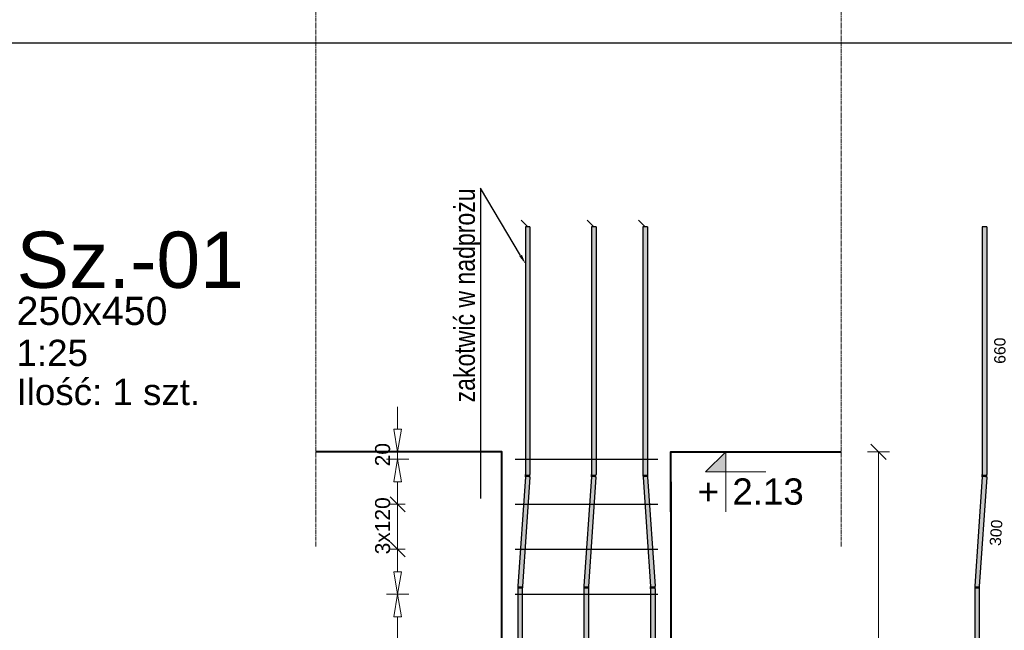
# Model space of a CAD drawing. Extents: x 3922 to 466978, y -142912 to 64503.
# Tile 4 of 62: x 372132 to 374754, y -124988 to -123360. Entities that reach past the tile are written whole.
import ezdxf
from ezdxf import colors
from ezdxf.entities.mleader import LeaderData, LeaderLine
from ezdxf.enums import TextEntityAlignment as Align
from ezdxf.math import Vec2, Vec3

# ---------------------------------------------------------------- set-up
doc = ezdxf.new("R2010")
doc.units = 0
doc.header["$LTSCALE"] = 10
doc.header["$MEASUREMENT"] = 0
doc.linetypes.add('HIDDEN', pattern=[0.375, 0.25, -0.125])
for name, color, linetype, lineweight in [('P-Linia3', 6, 'Continuous', 60), ('P-Opis', 1, 'Continuous', 18), ('P-Przerywana', 13, 'HIDDEN', 9), ('P-Wymiar', 254, 'Continuous', 9), ('RCAD_deskowanie', 3, 'Continuous', 40)]:
    doc.layers.add(name, color=color, linetype=linetype, lineweight=lineweight)
for name, color, linetype in [('RCAD_kształt pręta', 7, 'Continuous'), ('RCAD_opis rozkładu', 7, 'Continuous'), ('RCAD_pręt wyrzucony', 130, 'Continuous'), ('RCAD_rozkład pręta', 7, 'Continuous'), ('RCAD_symbole graficzne', 7, 'Continuous')]:
    doc.layers.add(name, color=color, linetype=linetype)
doc.styles.add('_Fd Opis', font='arial.ttf')
doc.styles.add('ROMANS', font='arial.ttf', dxfattribs={"width": 0.7})
doc.styles.add('style1', font='arial.ttf')
doc.dimstyles.new('A25', dxfattribs={"dimscale": 27, "dimtxt": 1.75, "dimasz": 0.06, "dimexe": 0, "dimexo": 0, "dimgap": 1, "dimtad": 1, "dimdec": 4, "dimrnd": 0.1, "dimdsep": 46, "dimtxsty": 'ROMANS', "dimblk": '[[[[[[[[', "dimcen": 2, "dimdle": 2, "dimse1": 1, "dimse2": 1, "dimclrd": 256, "dimclrt": 1, "dimadec": 0, "dimazin": 0, "dimtfac": 1, "dimtdec": 4, "dimtix": 1, "dimtmove": 2, "dimatfit": 3, "dimldrblk": '[[[[[[[[', "dimfxl": 0, "dimtvp": 0.6, "dimtolj": 1, "dimlwd": -1, "dimarcsym": 0})

# ---------------------------------------------------------------- blocks, each defined once
blk = doc.blocks.new('[[[[[[[[')
at = {"layer": 'P-Wymiar'}
for p, q in [((0, 18), (0, -18)), ((-12.7, -12.7), (12.7, 12.7)), ((0, 0), (-4.6, 0))]:
    blk.add_line(p, q, dxfattribs=at)
blk = doc.blocks.new('*D370')
at = {"layer": 'Defpoints', "color": 0, "transparency": 16777216}
for p in [(374095.5, -124512), (374418.9, -126842), (374418.9, -126842)]:
    blk.add_point(p, dxfattribs=at)
at = {"layer": 'P-Wymiar', "transparency": 16777216}
blk.add_line((374418.9, -124513.6), (374418.9, -126840.4), dxfattribs=at)
at = {"layer": 'P-Wymiar', "transparency": 16777216, "xscale": 1.62, "yscale": 1.62, "zscale": 1.62}
for p, rotation in [((374418.9, -124512), 90), ((374418.9, -126842), 270)]:
    blk.add_blockref('[[[[[[[[', p, dxfattribs=dict(at, rotation=rotation))
at = {"layer": 'P-Wymiar', "color": 1, "transparency": 16777216, "insert": (374367.7, -125677), "char_height": 47.25, "attachment_point": 5, "rotation": 90, "style": 'ROMANS'}
blk.add_mtext('\\A1;2330', dxfattribs=at)

msp = doc.modelspace()

# ---------------------------------------------------------------- hatches: boundary and pattern name
at = {"layer": 'RCAD_kształt pręta'}
for points in [[(373478.72808, -123911.97622), (373490.72808, -123911.97622), (373490.72808, -124573.08136), (373478.72808, -124573.08136)], [(373654.73944, -123911.97622), (373666.73944, -123911.97622), (373666.73944, -124573.08136), (373654.73944, -124573.08136)], [(373791.78764, -123911.97622), (373803.78764, -123911.97622), (373803.78764, -124573.08136), (373791.78764, -124573.08136)], [(373478.52001, -124579.19763), (373490.49227, -124580.01314), (373470.65187, -124871.28657), (373458.67961, -124870.47107)], [(373654.53137, -124579.19763), (373666.50363, -124580.01314), (373646.66323, -124871.28657), (373634.69097, -124870.47107)], [(373792.02345, -124580.01314), (373803.99571, -124579.19763), (373823.8361, -124870.47107), (373811.86385, -124871.28657)], [(373458.4438, -124877.40284), (373470.4438, -124877.40284), (373470.4438, -126840.67669), (373458.4438, -126840.67669)], [(373634.45516, -124877.40284), (373646.45516, -124877.40284), (373646.45516, -126840.67669), (373634.45516, -126840.67669)], [(373812.07191, -124877.40284), (373824.07191, -124877.40284), (373824.07191, -126840.67669), (373812.07191, -126840.67669)]]:
    msp.add_hatch(color=4, dxfattribs=at).paths.add_polyline_path(points, flags=0)
h = msp.add_hatch(color=4, dxfattribs=at)
edge = h.paths.add_edge_path(flags=0)
edge.add_line((373490.49227, -124580.01314), (373478.52001, -124579.19763))
edge.add_arc((373388.72808, -124573.08136), 90, -3.89674277, 0)
edge.add_line((373478.72808, -124573.08136), (373490.72808, -124573.08136))
edge.add_arc((373388.72808, -124573.08136), 102, 356.10325723, 360, ccw=False)
h = msp.add_hatch(color=4, dxfattribs=at)
edge = h.paths.add_edge_path(flags=0)
edge.add_line((373666.50363, -124580.01314), (373654.53137, -124579.19763))
edge.add_arc((373564.73944, -124573.08136), 90, -3.89674277, 0)
edge.add_line((373654.73944, -124573.08136), (373666.73944, -124573.08136))
edge.add_arc((373564.73944, -124573.08136), 102, 356.10325723, 360, ccw=False)
h = msp.add_hatch(color=4, dxfattribs=at)
edge = h.paths.add_edge_path(flags=0)
edge.add_line((373791.78764, -124573.08136), (373803.78764, -124573.08136))
edge.add_arc((373893.78764, -124573.08136), 90, 180, 183.89674277)
edge.add_line((373803.99571, -124579.19763), (373792.02345, -124580.01314))
edge.add_arc((373893.78764, -124573.08136), 102, 540, 543.89674277, ccw=False)
h = msp.add_hatch(color=4, dxfattribs=at)
edge = h.paths.add_edge_path(flags=0)
edge.add_line((373458.67961, -124870.47107), (373470.65187, -124871.28657))
edge.add_arc((373560.4438, -124877.40284), 90, 176.10325723, 180)
edge.add_line((373470.4438, -124877.40284), (373458.4438, -124877.40284))
edge.add_arc((373560.4438, -124877.40284), 102, 536.10325723, 540, ccw=False)
h = msp.add_hatch(color=4, dxfattribs=at)
edge = h.paths.add_edge_path(flags=0)
edge.add_line((373634.69097, -124870.47107), (373646.66323, -124871.28657))
edge.add_arc((373736.45516, -124877.40284), 90, 176.10325723, 180)
edge.add_line((373646.45516, -124877.40284), (373634.45516, -124877.40284))
edge.add_arc((373736.45516, -124877.40284), 102, 536.10325723, 540, ccw=False)
h = msp.add_hatch(color=4, dxfattribs=at)
edge = h.paths.add_edge_path(flags=0)
edge.add_line((373824.07191, -124877.40284), (373812.07191, -124877.40284))
edge.add_arc((373722.07191, -124877.40284), 90, 0, 3.89674277)
edge.add_line((373811.86385, -124871.28657), (373823.8361, -124870.47107))
edge.add_arc((373722.07191, -124877.40284), 102, 360, 363.89674277, ccw=False)
at = {"layer": 'RCAD_pręt wyrzucony'}
for points in [[(374695.55724, -123911.97622), (374707.55724, -123911.97622), (374707.55724, -124573.08136), (374695.55724, -124573.08136)], [(374695.34918, -124579.19763), (374707.32143, -124580.01314), (374687.48104, -124871.28657), (374675.50878, -124870.47107)], [(374675.27297, -124877.40284), (374687.27297, -124877.40284), (374687.27297, -126840.67669), (374675.27297, -126840.67669)]]:
    msp.add_hatch(color=4, dxfattribs=at).paths.add_polyline_path(points, flags=0)
h = msp.add_hatch(color=4, dxfattribs=at)
edge = h.paths.add_edge_path(flags=0)
edge.add_line((374707.32143, -124580.01314), (374695.34918, -124579.19763))
edge.add_arc((374605.55724, -124573.08136), 90, -3.89674277, 0)
edge.add_line((374695.55724, -124573.08136), (374707.55724, -124573.08136))
edge.add_arc((374605.55724, -124573.08136), 102, 356.10325723, 360, ccw=False)
h = msp.add_hatch(color=4, dxfattribs=at)
edge = h.paths.add_edge_path(flags=0)
edge.add_line((374675.50878, -124870.47107), (374687.48104, -124871.28657))
edge.add_arc((374777.27297, -124877.40284), 90, 176.10325723, 180)
edge.add_line((374687.27297, -124877.40284), (374675.27297, -124877.40284))
edge.add_arc((374777.27297, -124877.40284), 102, 536.10325723, 540, ccw=False)
at = {"layer": 'RCAD_symbole graficzne'}
msp.add_hatch(color=1, dxfattribs=at).paths.add_polyline_path([(373958.73761, -124565.30956), (374012.07095, -124511.97622), (374012.07095, -124565.30956)], flags=0)

# ---------------------------------------------------------------- linework, layer by layer
at = {"layer": 'Defpoints'}
for p in [(382161.86223, -123421.97622), (395642.50183, -123421.97622), (387560.31267, -123421.97622), (401040.95228, -123421.97622), (379203.68423, -123421.97622), (392684.32383, -123421.97622), (384602.13467, -123421.97622), (398082.77428, -123421.97622)]:
    msp.add_xline(p, (1, 0), dxfattribs=at)
at = {"layer": 'P-Przerywana', "color": 21}
for points in [[(372920.80423, -122892.83946), (372920.80423, -124764.78907)], [(374320.01721, -122892.83946), (374320.01721, -124764.78907)]]:
    msp.add_lwpolyline(points, dxfattribs=at)
at = {"layer": 'RCAD_deskowanie'}
for points in [[(373416.25786, -126841.97622), (373416.25786, -124511.97622), (372920.80423, -124511.97622)], [(373866.25786, -124671.97622), (373866.25786, -124511.97622), (374320.01721, -124511.97622)], [(373866.25786, -124591.97622), (373866.25786, -126841.97622)]]:
    msp.add_lwpolyline(points, dxfattribs=at)
at = {"layer": 'RCAD_kształt pręta', "color": 2, "lineweight": 5}
for p, q in [((373484.72808, -123911.97622), (373467.22808, -123894.47622)), ((373660.73944, -123911.97622), (373643.23944, -123894.47622)), ((373797.78764, -123911.97622), (373780.28764, -123894.47622))]:
    msp.add_line(p, q, dxfattribs=at)
at = {"layer": 'RCAD_kształt pręta', "color": 4}
for p, q in [((373478.72808, -123911.97622), (373478.72808, -124573.08136)), ((373490.72808, -123911.97622), (373478.72808, -123911.97622)), ((373490.72808, -123911.97622), (373490.72808, -124573.08136)), ((373654.73944, -123911.97622), (373654.73944, -124573.08136)), ((373666.73944, -123911.97622), (373654.73944, -123911.97622)), ((373666.73944, -123911.97622), (373666.73944, -124573.08136)), ((373791.78764, -123911.97622), (373791.78764, -124573.08136)), ((373803.78764, -123911.97622), (373791.78764, -123911.97622)), ((373803.78764, -123911.97622), (373803.78764, -124573.08136)), ((373478.52001, -124579.19763), (373458.67961, -124870.47107)), ((373490.49227, -124580.01314), (373470.65187, -124871.28657)), ((373654.53137, -124579.19763), (373634.69097, -124870.47107)), ((373666.50363, -124580.01314), (373646.66323, -124871.28657)), ((373792.02345, -124580.01314), (373811.86385, -124871.28657)), ((373803.99571, -124579.19763), (373823.8361, -124870.47107)), ((373458.4438, -124877.40284), (373458.4438, -126840.67669)), ((373470.4438, -124877.40284), (373470.4438, -126840.67669)), ((373634.45516, -124877.40284), (373634.45516, -126840.67669)), ((373646.45516, -124877.40284), (373646.45516, -126840.67669)), ((373812.07191, -124877.40284), (373812.07191, -126840.67669)), ((373824.07191, -124877.40284), (373824.07191, -126840.67669))]:
    msp.add_line(p, q, dxfattribs=at)
for centre, radius, start, end in [((373388.72808, -124573.08136), 90, 356.10325723, 0), ((373388.72808, -124573.08136), 102, 356.10325723, 360), ((373564.73944, -124573.08136), 90, 356.10325723, 0), ((373564.73944, -124573.08136), 102, 356.10325723, 360), ((373893.78764, -124573.08136), 102, 180, 183.89674277), ((373893.78764, -124573.08136), 90, 180, 183.89674277), ((373560.4438, -124877.40284), 102, 176.10325723, 180), ((373560.4438, -124877.40284), 90, 176.10325723, 180), ((373736.45516, -124877.40284), 102, 176.10325723, 180), ((373736.45516, -124877.40284), 90, 176.10325723, 180), ((373722.07191, -124877.40284), 90, 360, 3.89674277), ((373722.07191, -124877.40284), 102, 360, 3.89674277)]:
    msp.add_arc(centre, radius, start, end, dxfattribs=at)
at = {"layer": 'RCAD_opis rozkładu', "color": 8, "lineweight": 0}
for p, q in [((373138.3339, -124391.97622), (373138.3339, -124451.97622)), ((373138.3339, -124511.97622), (373128.3339, -124451.97622)), ((373148.3339, -124451.97622), (373128.3339, -124451.97622)), ((373148.3339, -124451.97622), (373138.3339, -124511.97622)), ((373108.3339, -124511.97622), (373168.3339, -124511.97622)), ((373138.3339, -124531.97622), (373138.3339, -124511.97622)), ((373108.3339, -124531.97622), (373168.3339, -124531.97622)), ((373128.3339, -124591.97622), (373138.3339, -124531.97622)), ((373138.3339, -124531.97622), (373148.3339, -124591.97622)), ((373128.3339, -124591.97622), (373148.3339, -124591.97622)), ((373138.3339, -124651.97622), (373138.3339, -124591.97622)), ((373158.3339, -124671.97622), (373118.3339, -124631.97622)), ((373118.3339, -124651.97622), (373158.3339, -124651.97622)), ((373138.3339, -124771.97622), (373138.3339, -124651.97622)), ((373138.3339, -124651.97622), (373138.3339, -124771.97622)), ((373118.3339, -124751.97622), (373158.3339, -124791.97622)), ((373118.3339, -124771.97622), (373158.3339, -124771.97622)), ((373138.3339, -124771.97622), (373138.3339, -124831.97622)), ((373138.3339, -124891.97622), (373128.3339, -124831.97622)), ((373148.3339, -124831.97622), (373128.3339, -124831.97622)), ((373148.3339, -124831.97622), (373138.3339, -124891.97622)), ((373108.3339, -124891.97622), (373168.3339, -124891.97622)), ((373108.3339, -124891.97622), (373168.3339, -124891.97622)), ((373128.3339, -124951.97622), (373138.3339, -124891.97622)), ((373138.3339, -124891.97622), (373148.3339, -124951.97622)), ((373128.3339, -124951.97622), (373148.3339, -124951.97622)), ((373138.3339, -125111.97622), (373138.3339, -124951.97622))]:
    msp.add_line(p, q, dxfattribs=at)
at = {"layer": 'RCAD_pręt wyrzucony', "color": 4}
for p, q in [((374695.55724, -123911.97622), (374695.55724, -124573.08136)), ((374707.55724, -123911.97622), (374695.55724, -123911.97622)), ((374707.55724, -123911.97622), (374707.55724, -124573.08136)), ((374695.34918, -124579.19763), (374675.50878, -124870.47107)), ((374707.32143, -124580.01314), (374687.48104, -124871.28657)), ((374675.27297, -124877.40284), (374675.27297, -126840.67669)), ((374687.27297, -124877.40284), (374687.27297, -126840.67669))]:
    msp.add_line(p, q, dxfattribs=at)
for centre, radius, start, end in [((374605.55724, -124573.08136), 90, 356.10325723, 0), ((374605.55724, -124573.08136), 102, 356.10325723, 360), ((374777.27297, -124877.40284), 102, 176.10325723, 180), ((374777.27297, -124877.40284), 90, 176.10325723, 180)]:
    msp.add_arc(centre, radius, start, end, dxfattribs=at)
at = {"layer": 'RCAD_rozkład pręta', "color": 7, "linetype": 'ByBlock', "lineweight": 30}
for p, q in [((373451.25786, -124531.97622), (373831.25786, -124531.97622)), ((373451.25786, -124651.97622), (373831.25786, -124651.97622)), ((373451.25786, -124771.97622), (373831.25786, -124771.97622)), ((373451.25786, -124891.97622), (373831.25786, -124891.97622))]:
    msp.add_line(p, q, dxfattribs=at)
at = {"layer": 'RCAD_symbole graficzne', "color": 1, "lineweight": 0}
for p, q in [((374092.07095, -124511.97622), (373932.07095, -124511.97622)), ((373958.73761, -124565.30956), (374012.07095, -124511.97622)), ((374012.07095, -124511.97622), (374012.07095, -124671.97622)), ((374118.73761, -124565.30956), (373958.73761, -124565.30956))]:
    msp.add_line(p, q, dxfattribs=at)

# ---------------------------------------------------------------- texts
at = {"layer": 'P-Linia3', "style": '_Fd Opis'}
msp.add_text('Sz.-01', height=150, dxfattribs=at).set_placement((372426.12901, -124000.02892), align=Align.MIDDLE)
at = {"layer": 'P-Linia3', "color": 3, "style": '_Fd Opis'}
msp.add_text('250x450', height=75, dxfattribs=at).set_placement((372324.32137, -124136.39551), align=Align.MIDDLE)
at = {"layer": 'P-Linia3', "char_height": 70, "attachment_point": 1, "style": '_Fd Opis'}
for s, insert in [('1:25', (372123.31523, -124213.32642)), ('Ilość: 1 szt.', (372123.31523, -124317.48674))]:
    msp.add_mtext(s, dxfattribs=dict(at, insert=insert))
at = {"layer": 'RCAD_opis rozkładu', "color": 2, "char_height": 40, "attachment_point": 7, "rotation": 90, "style": 'style1'}
for s, insert in [('20', (373118.75682, -124550.89846)), ('3x120', (373118.77046, -124785.5915))]:
    msp.add_mtext(s, dxfattribs=dict(at, insert=insert))
at = {"layer": 'RCAD_pręt wyrzucony', "color": 1, "char_height": 30, "attachment_point": 5, "style": 'style1'}
for s, insert, rotation in [('660', (374742.55724, -124242.52879), 90), ('300', (374732.32032, -124728.0284), 86.10325723)]:
    msp.add_mtext(s, dxfattribs=dict(at, insert=insert, rotation=rotation))
at = {"layer": 'RCAD_symbole graficzne', "color": 2, "style": 'style1'}
msp.add_text('+', height=70, dxfattribs=at).set_placement((373994.29317, -124583.08733), align=Align.TOP_RIGHT)
msp.add_text('2.13 ', height=70, dxfattribs=at).set_placement((374029.84873, -124583.08733), align=Align.TOP_LEFT)

# ---------------------------------------------------------------- dimensions: what is measured, and where the dimension line sits
at = {"layer": 'P-Wymiar', "color": 21}
dim = msp.add_linear_dim(base=(374418.85073, -126841.97622), p1=(374095.53161, -124511.97622), p2=(374418.85073, -126841.97622), angle=90, dimstyle='A25', override={"dimtmove": 0, "dimfxl": 0.18, "dimfxlon": 1}, dxfattribs=at)
dim.commit()
dim.dimension.update_dxf_attribs({"geometry": '*D370', "text_midpoint": (374367.71004, -125676.97622)})

# ---------------------------------------------------------------- leaders
at = {"layer": 'P-Opis'}
ml = msp.add_multileader_mtext('Standard', dxfattribs=at)
ml.set_content('{\\W0.8;zakotwić w nadprożu}', color=256, style='_Fd Opis')
ml.set_leader_properties()
ml.build(insert=Vec2(0, 0))
ml.multileader.update_dxf_attribs({"has_dogleg": 0, "text_left_attachment_type": 6, "text_right_attachment_type": 6, "arrow_head_size": 25})
ctx = ml.context
ctx.base_point, ctx.char_height, ctx.arrow_head_size, ctx.landing_gap_size, ctx.plane_origin, ctx.plane_x_axis, ctx.plane_y_axis = Vec3(373359.35571, -124375.32099), 55, 25, 0.5, Vec3(373654.37186, -124503.86235), Vec3(0, 1), Vec3(-1, 0)
ctx.left_attachment, ctx.right_attachment, ctx.text_align_type = 6, 6, 2
notes = []
notes.append((ctx, [(1, (1, 1, 0), (373359.35571, -123496.60468), (0, -1), 312.76951, [(1, [(373478.72808, -124010.53163)], 0, [])])]))
ctx.mtext.insert, ctx.mtext.text_direction, ctx.mtext.rotation, ctx.mtext.alignment, ctx.mtext.line_spacing_factor, ctx.mtext.line_spacing_style = Vec3(373289.08627, -123809.8742), Vec3(0, 1), 1.5707963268, 3, 0.914286, 2
for ctx, leaders in notes:
    for number, flags, end, landing, length, lines in leaders:
        leader = LeaderData()
        leader.index, (leader.has_last_leader_line, leader.has_dogleg_vector, leader.attachment_direction) = number, flags
        leader.last_leader_point, leader.dogleg_vector, leader.dogleg_length = Vec3(end), Vec3(landing), length
        for number, points, colour, breaks in lines:
            line = LeaderLine()
            line.index, line.vertices, line.color, line.breaks = number, Vec3.list(points), colors.encode_raw_color(colour), breaks
            leader.lines.append(line)
        ctx.leaders.append(leader)

doc.saveas('drawing.dxf')
